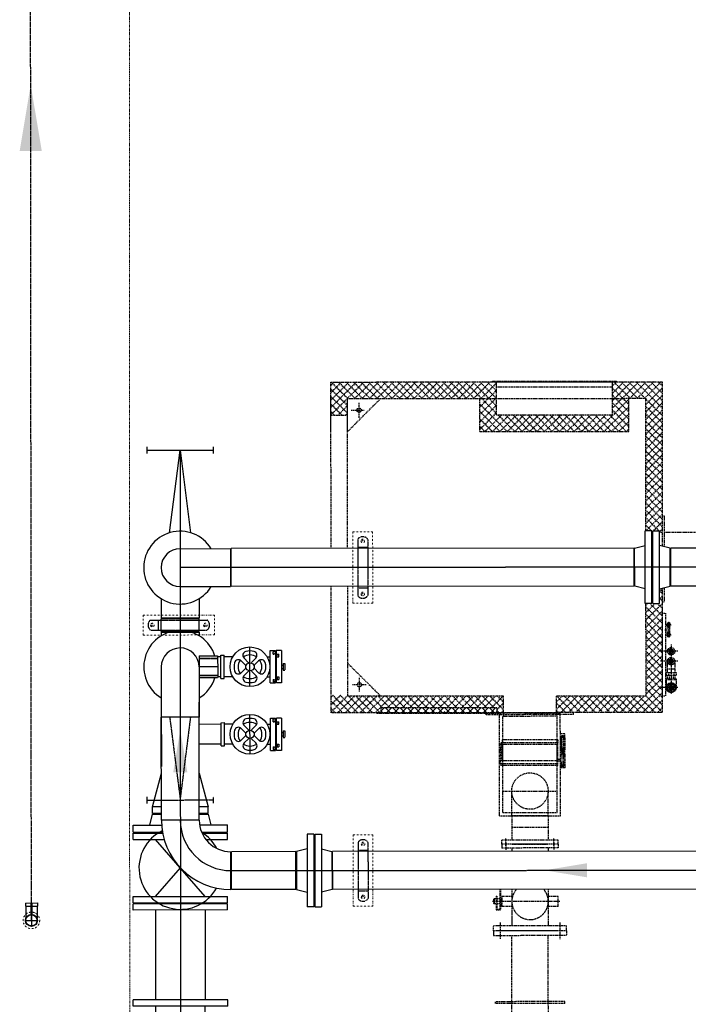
# Model space of a CAD drawing. Header units: metres. Extents: x -270273 to 328371, y -146885 to 591473.
# Tile 28 of 256: x -97453 to -95434, y -26363 to -23387. Entities that reach past the tile are written whole.
import ezdxf

# ---------------------------------------------------------------- set-up
doc = ezdxf.new("R2010")
doc.units = ezdxf.units.M
for name, pattern in [('AM_ISO08W050', [18, 12, -1.5, 3, -1.5]), ('CENTER', [2, 1.25, -0.25, 0.25, -0.25]), ('HIDDEN', [0.375, 0.25, -0.125]), ('HIDDEN2', [4.7625, 3.175, -1.5875]), ('RI-AWZI_SLIBLEIDING', [11, 5, -3, 0, -3]), ('RI-AWZI_TERREINRIOLERING', [19.8, 6, -1.8, 2.4, -1.8, 1.8, -1.8, 2.4, -1.8])]:
    doc.linetypes.add(name, pattern=pattern)
doc.layers.get('0').update_dxf_attribs({"color": 151})
for name, color, linetype in [('0H', 6, 'CENTER'), ('0Hid', 6, 'HIDDEN'), ('0Hu1', 6, 'Continuous'), ('0Symbol', 6, 'Continuous'), ('LBH-COLASIT', 6, 'HIDDEN2')]:
    doc.layers.add(name, color=color, linetype=linetype)
for name, color, linetype, lineweight in [('AM_7', 6, 'AM_ISO08W050', 25), ('B-XX-RI-AWZI_SLIBLEIDING-G', 40, 'RI-AWZI_SLIBLEIDING', 18), ('B-XX-RI-AWZI_TERREINRIOLERING-G', 211, 'RI-AWZI_TERREINRIOLERING', 18)]:
    doc.layers.add(name, color=color, linetype=linetype, lineweight=lineweight)

# ---------------------------------------------------------------- blocks, each defined once
blk = doc.blocks.new('M150600')
for p, q in [((-150, 142.5), (-150, -142.5)), ((-131, 142.5), (-150, 142.5)), ((-131, 142.5), (-131, -142.5)), ((140.5, 142.5), (140.5, -142.5)), ((159.5, 142.5), (140.5, 142.5)), ((159.5, 142.5), (159.5, -142.5)), ((431, 142.5), (431, -142.5)), ((450, 142.5), (431, 142.5)), ((450, 142.5), (450, -142.5)), ((-131, 75), (140.5, 75)), ((431, 75), (159.5, 75)), ((-131, -75), (140.5, -75)), ((431, -75), (159.5, -75)), ((-131, -142.5), (-150, -142.5)), ((159.5, -142.5), (140.5, -142.5)), ((450, -142.5), (431, -142.5))]:
    blk.add_line(p, q)
blk = doc.blocks.new('Vof100')
for p, q in [((-57.15, 0), (57.15, 0)), ((57.15, 0), (65.5, -32)), ((-65.5, -32), (-57.15, 0)), ((-110, -32), (110, -32)), ((-110, -52), (-110, -32)), ((-110, -52), (110, -52)), ((110, -52), (110, -32))]:
    blk.add_line(p, q)
blk = doc.blocks.new('Afsluitdop_DN50')
for p, q in [((-49, -16.5), (-49, 0)), ((-49, 0), (49, 0)), ((-45.6, 0), (-45.6, 9.2)), ((-38, 9.2), (-45.6, 9.2)), ((-38, 5), (-40.5, 5)), ((-40.5, 5), (-40.5, 0)), ((-38, 9.2), (-38, 5)), ((38, 9.2), (45.6, 9.2)), ((38, 9.2), (38, 5)), ((38, 5), (40.5, 5)), ((40.5, 5), (40.5, 0)), ((45.6, 0), (45.6, 9.2)), ((49, -16.5), (49, 0)), ((-49, -16.5), (49, -16.5)), ((-10, -21.5), (10, -21.5)), ((-10, -21.5), (-10, -26.5)), ((-10, -26.5), (10, -26.5)), ((-5, -16.5), (-5, -21.5)), ((5, -16.5), (5, -21.5)), ((10, -21.5), (10, -26.5))]:
    blk.add_line(p, q)
blk = doc.blocks.new('sok-DN50va')
for p, q in [((-32.75, 0), (32.75, 0)), ((-32.75, 0), (-32.75, -56)), ((32.75, 0), (32.75, -56)), ((-32.75, -56), (32.75, -56))]:
    blk.add_line(p, q)
at = {"color": 0, "linetype": 'ByBlock'}
blk.add_line((0, -56), (0, 0), dxfattribs=at)
at = {"color": 0, "linetype": 'HIDDEN'}
for p, q in [((-26, 0), (-26, -56)), ((-25, 0), (-25, -56)), ((25, 0), (25, -56)), ((26, 0), (26, -56))]:
    blk.add_line(p, q, dxfattribs=at)
blk = doc.blocks.new('knie90-DN25la')
at = {"color": 0, "linetype": 'ByBlock'}
for p, q in [((0, -39), (0, 31.8)), ((18.2, 13.6), (-18.2, 13.6))]:
    blk.add_line(p, q, dxfattribs=at)
for p, q in [((-16.9, -29.6), (-16.9, 6.7)), ((16.9, -29.6), (16.9, 6.7)), ((-1.3, -29.6), (-18.2, -29.6)), ((-18.2, -39), (-18.2, -29.6)), ((-1.3, -39), (-1.3, -4.6)), ((1.3, -39), (1.3, -4.6)), ((18.2, -29.6), (1.3, -29.6)), ((18.2, -39), (18.2, -29.6)), ((18.2, -39), (-18.2, -39))]:
    blk.add_line(p, q)
for radius in [18.2, 16.9]:
    blk.add_circle((0, 13.6), radius)
blk = doc.blocks.new('slibverwerkingsgebouw')
at = {"layer": 'LBH-COLASIT'}
h = blk.add_hatch(dxfattribs=at)
h.set_pattern_fill('ANSI37', color=256, scale=5, angle=180.0391, style=0)
h.set_pattern_definition([(225.039065, (-7076.129, 65934.388), (11.232971, -11.217664), []), (315.039065, (-7076.129, 65934.388), (11.217664, 11.232971), [])])
h.paths.add_polyline_path([(1451.8, 1027.5), (1455.3, 1031.1), (1455.3, 1042.5), (1107.6, 1042.3), (1105.3, 1040), (1105.3, 1027.3)])
h = blk.add_hatch(color=256, dxfattribs=at)
h.paths.add_polyline_path([(1647.4, 920.9), (1650.4, 920.9), (1647.4, 923.9)])
h.paths.add_polyline_path([(1647.4, 949), (1650.4, 952), (1647.4, 952)])
h = blk.add_hatch(dxfattribs=at)
h.set_pattern_fill('NET3', color=256, angle=180.0391, style=0)
h.set_pattern_definition([(180.03906, (3249.9612, -399.8163), (0.0021647, -3.1749993), []), (240.03906, (3249.9612, -399.8163), (2.7507124, -1.585625), []), (300.03906, (3249.9612, -399.8163), (2.7485477, 1.5893743), [])])
h.paths.add_polyline_path([(1647.4, 924.4), (1649.9, 924.4), (1649.9, 948.4), (1647.4, 948.4)])
for p, q in [((1020.6, 1574.2), (1020.8, 1359.2)), ((1020.6, 1574.2), (1080.6, 1574.2)), ((1080.6, 1574.2), (1080.8, 1359.2)), ((1020.8, 1359.2), (1080.8, 1359.2)), ((387.5, 1322.5), (602.5, 1322.7)), ((387.5, 1262.5), (387.5, 1322.5)), ((602.5, 1262.7), (602.5, 1322.7)), ((387.5, 1262.5), (602.5, 1262.7)), ((442.1, 1072.3), (442.1, 1061.3)), ((556.4, 1072.4), (556.4, 1061.4)), ((1021.3, 658.2), (1021.4, 443.2)), ((1021.3, 658.2), (1081.3, 658.2)), ((1081.3, 658.2), (1081.4, 443.2)), ((1021.4, 443.2), (1081.4, 443.2))]:
    blk.add_line(p, q)
at = {"color": 0, "linetype": 'ByBlock'}
for p, q in [((1050.6, 1552.2), (1050.6, 1541.2)), ((1045.1, 1546.7), (1056.1, 1546.7)), ((1045.3, 1386.7), (1056.3, 1386.7)), ((1050.8, 1392.2), (1050.8, 1381.2)), ((409.5, 1292.5), (420.5, 1292.5)), ((415, 1287), (415, 1298)), ((569.5, 1292.6), (580.5, 1292.6)), ((575, 1287.1), (575, 1298.1)), ((1045.8, 630.7), (1056.8, 630.7)), ((1051.3, 636.2), (1051.3, 625.2)), ((1045.9, 470.7), (1056.9, 470.7)), ((1051.4, 476.2), (1051.4, 465.2))]:
    blk.add_line(p, q, dxfattribs=at)
for centre, radius in [((1050.6, 1546.7), 5.5), ((1050.8, 1386.7), 5.5), ((415, 1292.5), 5.5), ((575, 1292.6), 5.5), ((1051.3, 630.7), 5.5), ((1051.4, 470.7), 5.5), ((49.7, 400), 25)]:
    blk.add_circle(centre, radius)
at = {"layer": '0H'}
for p, q in [((498.8, 1821.3), (500.1, -149.7)), ((5930, 1470), (499, 1466.3)), ((652.1, 550.4), (5227.6, 553.6))]:
    blk.add_line(p, q, dxfattribs=at)
at = {"layer": '0Hid'}
for p, q in [((1035.6, 1552.4), (1035.8, 1381)), ((1065.6, 1552.4), (1065.8, 1381.1)), ((1035.7, 1528), (1065.7, 1528)), ((1035.7, 1405.4), (1065.7, 1405.4)), ((409.3, 1307.5), (580.6, 1307.6)), ((433.7, 1277.5), (433.7, 1307.5)), ((556.3, 1277.6), (556.3, 1307.6)), ((409.3, 1277.5), (580.7, 1277.6)), ((599.5, 753.9), (599.5, 773.9)), ((399.5, 753.8), (399.5, 773.8)), ((399.5, 763.8), (599.5, 763.9)), ((1036.3, 636.4), (1036.4, 465)), ((1066.3, 636.4), (1066.4, 465.1)), ((1036.3, 612), (1066.3, 612)), ((1036.4, 489.4), (1066.4, 489.4))]:
    blk.add_line(p, q, dxfattribs=at)
blk.add_lwpolyline([(467.6, 1013.5), (499.5, 763.8), (531, 1013.5)], dxfattribs=at)
for centre, start, end in [((1050.6, 1540.7), 37.9027, 142.1754), ((1050.8, 1392.7), 217.9027, 322.1754), ((421, 1292.5), 127.9027, 232.1754), ((569, 1292.6), 307.9027, 52.1754), ((1051.3, 624.7), 37.9027, 142.1754), ((1051.4, 476.7), 217.9027, 322.1754)]:
    blk.add_arc(centre, 19, start, end, dxfattribs=at)
at = {"layer": '0Hu1'}
for p, q in [((398.8, 1831.3), (398.8, 1811.3)), ((398.8, 1821.3), (598.8, 1821.4)), ((598.8, 1831.4), (598.8, 1811.4)), ((499, 1523.5), (651.5, 1523.6)), ((651.5, 1523.6), (651.5, 1409.3)), ((1870, 1524.4), (653.5, 1523.6)), ((653.5, 1409.3), (653.5, 1523.6)), ((1870, 1410.1), (1870, 1524.4)), ((3873, 1525.8), (1981, 1524.5)), ((1981, 1410.2), (1981, 1524.5)), ((499, 1409.2), (651.5, 1409.3)), ((1870, 1410.1), (653.5, 1409.3)), ((3873, 1411.5), (1981, 1410.2)), ((441.9, 1372.3), (442, 1313.8)), ((556.2, 1372.4), (556.3, 1313.9)), ((556.3, 1313.9), (442, 1313.8)), ((556.3, 1311.9), (442, 1311.8)), ((442, 1273.3), (442, 1311.8)), ((556.3, 1273.4), (556.3, 1311.9)), ((442, 1273.3), (556.3, 1273.4)), ((442, 1271.3), (556.3, 1271.4)), ((442, 1271.3), (442, 1260.3)), ((556.3, 1271.4), (556.3, 1260.4)), ((709.9, 1106.5), (709.8, 1226.5)), ((622.3, 1196.6), (612.3, 1196.6)), ((622.4, 1131.3), (622.3, 1201.6)), ((622.3, 1201.6), (632.3, 1201.6)), ((632.4, 1131.3), (632.3, 1201.6)), ((658, 1196.6), (632.3, 1196.6)), ((705, 1179.8), (692, 1192.8)), ((714.7, 1179.8), (727.6, 1192.8)), ((761.7, 1196.7), (771.3, 1196.7)), ((771.4, 1117.5), (771.3, 1215.5)), ((771.3, 1215.5), (787.3, 1215.5)), ((787.3, 1215.5), (787.4, 1117.5)), ((787.3, 1199.5), (792.3, 1199.5)), ((787.3, 1196.7), (797.3, 1196.7)), ((792.3, 1204.5), (797.3, 1204.5)), ((792.3, 1199.5), (792.3, 1204.5)), ((797.3, 1196.7), (797.3, 1204.5)), ((442.1, 1166.3), (442.2, 1013.8)), ((556.4, 1166.4), (556.5, 1013.9)), ((696.6, 1171.3), (683.6, 1184.3)), ((696.6, 1161.7), (683.6, 1148.7)), ((723.1, 1171.3), (736.1, 1184.3)), ((723.2, 1161.7), (736.2, 1148.7)), ((622.4, 1136.3), (612.4, 1136.3)), ((622.4, 1131.3), (632.4, 1131.3)), ((658, 1136.3), (632.4, 1136.3)), ((705.1, 1153.2), (692.1, 1140.2)), ((714.7, 1153.2), (727.7, 1140.2)), ((761.8, 1136.4), (771.4, 1136.4)), ((787.4, 1136.4), (797.4, 1136.4)), ((787.4, 1133.5), (792.4, 1133.5)), ((792.4, 1133.5), (792.4, 1128.5)), ((797.4, 1136.4), (797.4, 1128.5)), ((771.4, 1117.5), (787.4, 1117.5)), ((792.4, 1128.5), (797.4, 1128.5)), ((442.1, 1059.3), (442.3, 865.3)), ((556.6, 865.4), (556.4, 1059.4)), ((556.5, 1013.9), (442.2, 1013.8)), ((442.4, 702.8), (442.2, 1013.8)), ((556.7, 702.9), (556.5, 1013.9)), ((710, 902.5), (710, 1022.5)), ((622.5, 992.6), (556.5, 992.5)), ((622.5, 927.3), (622.5, 997.6)), ((622.5, 997.6), (632.5, 997.6)), ((632.5, 927.3), (632.5, 997.6)), ((658.1, 992.6), (632.5, 992.6)), ((705.2, 975.8), (692.2, 988.8)), ((714.8, 975.8), (727.8, 988.8)), ((761.8, 992.7), (771.5, 992.7)), ((771.5, 913.5), (771.5, 1011.5)), ((771.5, 1011.5), (787.5, 1011.5)), ((787.5, 1011.5), (787.5, 913.5)), ((787.5, 995.5), (792.5, 995.5)), ((787.5, 992.7), (797.5, 992.7)), ((792.5, 1000.5), (797.5, 1000.5)), ((792.5, 995.5), (792.5, 1000.5)), ((797.5, 992.7), (797.5, 1000.5)), ((696.7, 967.3), (683.7, 980.3)), ((696.7, 957.7), (683.7, 944.7)), ((723.3, 967.3), (736.3, 980.3)), ((723.3, 957.7), (736.3, 944.7)), ((622.5, 932.3), (556.5, 932.2)), ((622.5, 927.3), (632.5, 927.3)), ((658.1, 932.3), (632.5, 932.3)), ((705.2, 949.2), (692.2, 936.2)), ((714.8, 949.2), (727.8, 936.2)), ((761.9, 932.4), (771.5, 932.4)), ((787.5, 932.4), (797.5, 932.4)), ((787.5, 929.5), (792.5, 929.5)), ((792.5, 929.5), (792.5, 924.5)), ((792.5, 924.5), (797.5, 924.5)), ((797.5, 932.4), (797.5, 924.5)), ((771.5, 913.5), (787.5, 913.5)), ((415.3, 743.3), (442.3, 845.3)), ((556.6, 845.4), (583.6, 743.4)), ((407.5, 688.3), (415.4, 721.3)), ((442.3, 743.3), (415.3, 743.3)), ((415.4, 723.3), (415.3, 743.3)), ((442.4, 723.3), (415.4, 723.3)), ((415.4, 721.3), (442.4, 721.3)), ((583.6, 743.4), (556.6, 743.4)), ((583.7, 723.4), (556.7, 723.4)), ((556.7, 721.4), (583.7, 721.4)), ((583.7, 723.4), (583.6, 743.4)), ((583.7, 721.4), (591.5, 688.4)), ((357, 688.2), (442.9, 688.3)), ((357, 666.2), (357, 688.2)), ((556.7, 702.9), (442.4, 702.8)), ((557.8, 688.4), (642, 688.4)), ((642, 666.4), (642, 688.4)), ((357, 666.2), (445.6, 666.3)), ((357, 663.2), (446.2, 663.3)), ((357.1, 644.2), (357, 663.2)), ((564, 666.4), (642, 666.4)), ((565.3, 663.4), (642, 663.4)), ((642.1, 644.4), (642, 663.4)), ((357.1, 644.2), (450.7, 644.3)), ((574.7, 472.4), (424.6, 644.3)), ((576.8, 644.4), (642.1, 644.4)), ((652.2, 493.3), (652.1, 607.6)), ((848.6, 607.7), (654.1, 607.6)), ((654.2, 493.3), (654.1, 607.6)), ((848.7, 493.4), (848.6, 607.7)), ((2707.6, 609), (959.6, 607.8)), ((959.7, 493.5), (959.6, 607.8)), ((424.7, 472.3), (499.9, 558.7)), ((848.7, 493.4), (654.2, 493.3)), ((2707.7, 494.7), (959.7, 493.5)), ((357.2, 472.2), (642.2, 472.4)), ((357.2, 453.2), (357.2, 472.2)), ((357.2, 453.2), (642.2, 453.4)), ((642.2, 453.4), (642.2, 472.4))]:
    blk.add_line(p, q, dxfattribs=at)
blk.add_lwpolyline([(467.2, 1571.6), (498.8, 1821.3), (530.7, 1571.7)], dxfattribs=at)
for centre, radius in [((709.9, 1166.5), 60), ((709.9, 1166.5), 12.4), ((710, 962.5), 60), ((710, 962.5), 12.4)]:
    blk.add_circle(centre, radius, dxfattribs=at)
for centre, radius, start, end in [((499, 1466.3), 110, 31.3408, 328.7373), ((499, 1466.3), 57.2, 90.0391, 270.0391), ((499.2, 1166.3), 110, 17.3602, 238.7373), ((499.2, 1166.3), 57.2, 0.0391, 180.0391), ((700.5, 1201.3), 12, 105.0391, 225.0391), ((709.9, 1166.5), 35.8, 55.8026, 124.2756), ((709.9, 1166.5), 48, 75.0391, 105.0391), ((719.1, 1201.3), 12, 315.0391, 75.0391), ((709.9, 1166.5), 48, 165.0391, 195.0391), ((675.1, 1175.8), 12, 45.0391, 165.0391), ((709.9, 1166.5), 35.8, 145.8026, 214.2755), ((694, 1168.7), 3.6, 351.8981, 45.0391), ((694, 1164.2), 3.6, 315.0391, 8.18), ((707.6, 1182.3), 3.6, 225.0391, 278.18), ((725.7, 1168.8), 3.6, 135.0391, 188.18), ((725.7, 1164.2), 3.6, 171.8981, 225.0391), ((744.6, 1175.8), 12, 15.0391, 135.0391), ((709.9, 1166.5), 35.8, 325.8026, 34.2755), ((709.9, 1166.5), 48, 345.0391, 15.0391), ((499.2, 1166.3), 110, 301.3408, 342.7179), ((675.1, 1157.1), 12, 195.0391, 315.0391), ((700.6, 1131.7), 12, 135.0391, 255.0391), ((709.9, 1166.5), 35.8, 235.8026, 304.2756), ((707.6, 1150.6), 3.6, 81.8981, 135.0391), ((719.2, 1131.7), 12, 285.0391, 45.0391), ((744.6, 1157.2), 12, 225.0391, 345.0391), ((709.9, 1166.5), 48, 255.0391, 285.0391), ((675.2, 971.8), 12, 45.0391, 165.0391), ((710, 962.5), 35.8, 145.8026, 214.2755), ((700.7, 997.3), 12, 105.0391, 225.0391), ((710, 962.5), 35.8, 55.8026, 124.2756), ((710, 962.5), 48, 75.0391, 105.0391), ((719.3, 997.3), 12, 315.0391, 75.0391), ((744.8, 971.8), 12, 15.0391, 135.0391), ((710, 962.5), 35.8, 325.8026, 34.2755), ((710, 962.5), 48, 165.0391, 195.0391), ((694.1, 964.7), 3.6, 351.8981, 45.0391), ((694.2, 960.2), 3.6, 315.0391, 8.18), ((707.7, 978.3), 3.6, 225.0391, 278.18), ((725.8, 964.8), 3.6, 135.0391, 188.18), ((725.8, 960.2), 3.6, 171.8981, 225.0391), ((710, 962.5), 48, 345.0391, 15.0391), ((675.2, 953.1), 12, 195.0391, 315.0391), ((700.7, 927.7), 12, 135.0391, 255.0391), ((710, 962.5), 35.8, 235.8026, 304.2756), ((707.7, 946.6), 3.6, 81.8981, 135.0391), ((719.3, 927.7), 12, 285.0391, 45.0391), ((744.8, 953.2), 12, 225.0391, 345.0391), ((710, 962.5), 48, 255.0391, 285.0391), ((652, 702.9), 209.7, 180.0391, 270.0391), ((652, 702.9), 152.5, 180.0391, 270.0391), ((652, 702.9), 95.4, 180.0391, 270.0391), ((499.6, 558.3), 125, 115.9792, 331.013), ((499.6, 558.3), 125, 28.2361, 58.7561)]:
    blk.add_arc(centre, radius, start, end, dxfattribs=at)
at = {"layer": '0Symbol'}
for points in [[(14.8, 2726), (48, 2926), (81.5, 2726)], [(478.1, 847.1), (499.3, 975.1), (520.8, 847.2)], [(1727.7, 529.8), (1599.7, 551.1), (1727.7, 572.5)]]:
    blk.add_solid(points, dxfattribs=at)
at = {"layer": 'AM_7'}
blk.add_line((49.7, 400), (46.3, 5452), dxfattribs=at)
at = {"layer": 'LBH-COLASIT'}
for p, q in [((954.7, 2027.2), (1104.7, 2027.3)), ((1054, 2027.2), (954.7, 1927.9)), ((1031.5, 2027.2), (954.7, 1950.3)), ((1009.1, 2027.2), (954.7, 1972.8)), ((986.6, 2027.2), (954.7, 1995.2)), ((964.2, 2027.2), (954.7, 2017.7)), ((954.8, 1877.2), (954.7, 2027.2)), ((955.6, 2027.2), (1005.6, 1977.2)), ((978, 2027.2), (1028.1, 1977.2)), ((1000.5, 2027.2), (1050.5, 1977.2)), ((1022.9, 2027.2), (1073, 1977.2)), ((1076.4, 2027.2), (1026.4, 1977.2)), ((1045.4, 2027.2), (1095.4, 1977.3)), ((1098.9, 2027.3), (1048.9, 1977.2)), ((1067.8, 2027.2), (1117.9, 1977.3)), ((1121.3, 2027.3), (1071.3, 1977.2)), ((1090.3, 2027.3), (1140.3, 1977.3)), ((1143.8, 2027.3), (1093.8, 1977.3)), ((1104.7, 2027.3), (1504.7, 2027.5)), ((1112.7, 2027.3), (1162.8, 1977.3)), ((1166.2, 2027.3), (1116.2, 1977.3)), ((1135.2, 2027.3), (1185.2, 1977.3)), ((1188.7, 2027.3), (1138.7, 1977.3)), ((1157.6, 2027.3), (1207.7, 1977.3)), ((1211.1, 2027.3), (1161.1, 1977.3)), ((1180.1, 2027.3), (1230.1, 1977.3)), ((1233.6, 2027.3), (1183.6, 1977.3)), ((1202.5, 2027.3), (1252.6, 1977.4)), ((1256, 2027.4), (1206, 1977.3)), ((1225, 2027.3), (1275, 1977.4)), ((1278.5, 2027.4), (1228.5, 1977.3)), ((1247.4, 2027.4), (1297.5, 1977.4)), ((1300.9, 2027.4), (1251, 1977.4)), ((1269.9, 2027.4), (1319.9, 1977.4)), ((1323.4, 2027.4), (1273.4, 1977.4)), ((1292.3, 2027.4), (1342.4, 1977.4)), ((1345.8, 2027.4), (1295.9, 1977.4)), ((1304.7, 2027.4), (1954.7, 2027.8)), ((1314.8, 2027.4), (1364.8, 1977.4)), ((1368.3, 2027.4), (1318.3, 1977.4)), ((1337.3, 2027.4), (1387.3, 1977.5)), ((1390.7, 2027.5), (1340.8, 1977.4)), ((1359.7, 2027.4), (1409.7, 1977.5)), ((1413.2, 2027.5), (1363.2, 1977.4)), ((1382.2, 2027.5), (1432.2, 1977.5)), ((1435.6, 2027.5), (1385.7, 1977.5)), ((1404.6, 2027.5), (1454.6, 1977.5)), ((1454.7, 2024.1), (1408.1, 1977.5)), ((1427.1, 2027.5), (1454.7, 1999.9)), ((1442.2, 2029.5), (1817.2, 2029.7)), ((1442.2, 2027.5), (1442.2, 2029.5)), ((1454.7, 2027.5), (1442.2, 2027.5)), ((1449.5, 2027.5), (1454.7, 2022.3)), ((1454.7, 2027.5), (1804.7, 2027.7)), ((1454.7, 1927.5), (1454.7, 2027.5)), ((1454.7, 2012.5), (1454.7, 2027.5)), ((1839.7, 2027.8), (1804.7, 1992.7)), ((1817.3, 2027.7), (1804.7, 2015.1)), ((1804.7, 1927.7), (1804.7, 2027.7)), ((1804.7, 2027.7), (1817.2, 2027.7)), ((1804.7, 2012.7), (1804.7, 2027.7)), ((1808.7, 2027.7), (1858.7, 1977.8)), ((1862.2, 2027.8), (1812.2, 1977.7)), ((1817.2, 2027.7), (1817.2, 2029.7)), ((1831.2, 2027.8), (1881.2, 1977.8)), ((1884.6, 2027.8), (1834.7, 1977.8)), ((1853.6, 2027.8), (1903.6, 1977.8)), ((1907.1, 2027.8), (1857.1, 1977.8)), ((1876.1, 2027.8), (1954.7, 1949.2)), ((1929.5, 2027.8), (1879.6, 1977.8)), ((1898.5, 2027.8), (1954.7, 1971.7)), ((1952, 2027.8), (1902, 1977.8)), ((1921, 2027.8), (1954.7, 1994.1)), ((1943.4, 2027.8), (1954.7, 2016.6)), ((1954.7, 2027.8), (1955, 1530.7)), ((954.7, 2005.6), (1004.7, 1955.7)), ((1454.7, 2001.6), (1430.6, 1977.5)), ((1454.7, 2012.5), (1804.7, 2012.7)), ((1804.7, 2009.3), (1836.3, 1977.8)), ((1954.7, 2008.1), (1904.7, 1958)), ((954.7, 1983.2), (1004.7, 1933.2)), ((955, 1523.8), (954.7, 1977.2)), ((1005, 1523.8), (1004.7, 1977.2)), ((1004.8, 1877.2), (1004.7, 1977.2)), ((1004.7, 1977.2), (1054.7, 1977.2)), ((1004.8, 1877.2), (1104.7, 1977.3)), ((1039.7, 1918.5), (1039.7, 1965.9)), ((1054.7, 1977.2), (1554.7, 1977.6)), ((1354.7, 1977.4), (1904.7, 1977.8)), ((1453, 1977.5), (1404.7, 1929.2)), ((1430.6, 1977.5), (1404.7, 1951.6)), ((1408.1, 1977.5), (1404.7, 1974.1)), ((1404.8, 1877.5), (1404.7, 1977.5)), ((1409.7, 1977.5), (1454.7, 1932.5)), ((1432.2, 1977.5), (1454.7, 1955)), ((1454.7, 1979.2), (1453, 1977.5)), ((1454.6, 1977.5), (1454.7, 1977.4)), ((1854.7, 1975.4), (1757.2, 1877.7)), ((1804.7, 1986.9), (1813.8, 1977.7)), ((1834.7, 1977.8), (1804.7, 1947.8)), ((1812.2, 1977.7), (1804.7, 1970.2)), ((1804.7, 1964.4), (1854.7, 1914.5)), ((1813.8, 1977.7), (1854.7, 1936.9)), ((1836.3, 1977.8), (1854.7, 1959.4)), ((1854.8, 1877.8), (1854.7, 1977.8)), ((1954.7, 1985.6), (1904.7, 1935.6)), ((1904.7, 1977.8), (1905, 1577.3)), ((1904.7, 1976.8), (1954.7, 1926.8)), ((954.7, 1960.7), (988.3, 1927.2)), ((954.7, 1938.3), (965.9, 1927.2)), ((1004.7, 1955.4), (976.5, 1927.2)), ((1016, 1942.2), (1054.7, 1942.2)), ((1404.7, 1960.1), (1487.4, 1877.5)), ((1454.7, 1956.7), (1404.7, 1906.7)), ((1404.7, 1937.6), (1464.9, 1877.5)), ((1854.7, 1952.9), (1779.6, 1877.7)), ((1804.7, 1942), (1854.8, 1892)), ((1954.7, 1963.2), (1904.7, 1913.1)), ((1904.7, 1954.3), (1954.7, 1904.3)), ((1954.7, 1940.7), (1904.8, 1890.7)), ((954.7, 1927.2), (1004.7, 1927.2)), ((1004.7, 1933), (998.9, 1927.2)), ((1404.7, 1915.2), (1442.5, 1877.5)), ((1454.7, 1934.3), (1404.8, 1884.3)), ((1470.4, 1927.5), (1420.4, 1877.5)), ((1492.8, 1927.5), (1442.9, 1877.5)), ((1454.7, 1927.5), (1804.7, 1927.7)), ((1459.8, 1927.5), (1509.8, 1877.5)), ((1515.3, 1927.5), (1465.3, 1877.5)), ((1482.2, 1927.5), (1532.3, 1877.6)), ((1537.7, 1927.6), (1487.8, 1877.5)), ((1504.7, 1927.5), (1554.7, 1877.6)), ((1560.2, 1927.6), (1510.2, 1877.5)), ((1527.1, 1927.6), (1577.2, 1877.6)), ((1582.6, 1927.6), (1532.7, 1877.6)), ((1549.6, 1927.6), (1599.6, 1877.6)), ((1605.1, 1927.6), (1555.1, 1877.6)), ((1572, 1927.6), (1622.1, 1877.6)), ((1627.5, 1927.6), (1577.6, 1877.6)), ((1594.5, 1927.6), (1644.5, 1877.6)), ((1650, 1927.6), (1600, 1877.6)), ((1616.9, 1927.6), (1667, 1877.6)), ((1672.4, 1927.6), (1622.5, 1877.6)), ((1639.4, 1927.6), (1689.4, 1877.7)), ((1694.9, 1927.7), (1644.9, 1877.6)), ((1661.8, 1927.6), (1711.9, 1877.7)), ((1717.3, 1927.7), (1667.4, 1877.6)), ((1684.3, 1927.7), (1734.3, 1877.7)), ((1739.8, 1927.7), (1689.8, 1877.7)), ((1706.7, 1927.7), (1756.8, 1877.7)), ((1762.3, 1927.7), (1712.3, 1877.7)), ((1729.2, 1927.7), (1779.2, 1877.7)), ((1784.7, 1927.7), (1734.7, 1877.7)), ((1751.6, 1927.7), (1801.7, 1877.7)), ((1774.1, 1927.7), (1824.1, 1877.8)), ((1796.5, 1927.7), (1846.6, 1877.8)), ((1854.7, 1930.4), (1802.1, 1877.7)), ((1854.7, 1908), (1824.5, 1877.8)), ((1904.7, 1931.9), (1954.8, 1881.9)), ((1904.7, 1909.4), (1954.8, 1859.4)), ((1954.7, 1918.3), (1904.8, 1868.2)), ((1404.8, 1892.7), (1420, 1877.5)), ((1404.8, 1877.5), (1854.8, 1877.8)), ((1854.8, 1885.5), (1847, 1877.8)), ((1954.8, 1895.8), (1904.8, 1845.8)), ((1904.8, 1887), (1954.8, 1837)), ((1954.8, 1873.4), (1904.8, 1823.3)), ((1904.8, 1864.5), (1954.8, 1814.5)), ((1954.8, 1850.9), (1904.8, 1800.9)), ((1904.8, 1842.1), (1954.8, 1792.1)), ((1954.8, 1828.5), (1904.8, 1778.4)), ((1904.8, 1819.6), (1954.8, 1769.6)), ((1954.8, 1806), (1904.8, 1756)), ((1904.8, 1797.2), (1954.9, 1747.2)), ((1904.8, 1774.7), (1954.9, 1724.7)), ((1954.8, 1783.6), (1904.9, 1733.5)), ((1954.8, 1761.1), (1904.9, 1711.1)), ((1904.8, 1752.3), (1954.9, 1702.3)), ((1954.9, 1738.7), (1904.9, 1688.6)), ((1904.9, 1729.8), (1954.9, 1679.8)), ((1954.9, 1716.2), (1904.9, 1666.2)), ((1904.9, 1707.4), (1954.9, 1657.4)), ((1954.9, 1693.8), (1904.9, 1643.7)), ((1904.9, 1684.9), (1954.9, 1634.9)), ((1954.9, 1671.3), (1904.9, 1621.3)), ((1904.9, 1662.5), (1954.9, 1612.5)), ((1904.9, 1640), (1955, 1590)), ((1954.9, 1648.9), (1905, 1598.8)), ((1904.9, 1617.6), (1945.2, 1577.3)), ((1954.9, 1626.4), (1905.9, 1577.3)), ((1954.9, 1622.8), (1960.9, 1622.8)), ((1960.9, 1622.8), (1961, 1529.2)), ((1905, 1595.1), (1922.8, 1577.3)), ((1955, 1604), (1928.3, 1577.3)), ((1955, 1581.5), (1946.9, 1573.5)), ((1923.9, 1576.2), (1927.3, 1572.8)), ((1926.9, 1575.9), (1923.9, 1572.8)), ((1946.9, 1575.6), (1949.7, 1572.8)), ((1946.9, 1572.8), (1955, 1572.8)), ((1961, 1572.8), (2145.3, 1573)), ((955.3, 1027.2), (955.1, 1409.5)), ((1005.3, 1077.2), (1005.1, 1409.5)), ((1955.1, 1401.9), (1947, 1393.8)), ((1955.1, 1403.9), (1955.3, 1027.8)), ((1961.1, 1405.5), (1961.1, 1362.8)), ((1924, 1396.6), (1927, 1393.6)), ((1927, 1396.3), (1924, 1393.3)), ((1924.1, 1374.1), (1927.1, 1371.1)), ((1927.1, 1373.8), (1924.1, 1370.8)), ((1947, 1396), (1955.1, 1388)), ((1955.1, 1379.4), (1947.1, 1371.4)), ((1947.1, 1373.6), (1955.1, 1365.5)), ((1933, 1357.3), (1905.1, 1329.4)), ((1910.6, 1357.3), (1905.1, 1351.9)), ((1905.1, 1357.3), (1905.3, 1077.8)), ((1905.1, 1348.1), (1955.2, 1298.2)), ((1955.1, 1357), (1905.2, 1307)), ((1918.4, 1357.3), (1955.1, 1320.6)), ((1940.9, 1357.3), (1955.1, 1343.1)), ((1955.1, 1362.8), (1961.1, 1362.8)), ((1905.1, 1325.7), (1955.2, 1275.7)), ((1955.1, 1334.5), (1905.2, 1284.5)), ((1955.1, 1312.1), (1905.2, 1262.1)), ((1955.1, 1328.2), (1965.1, 1328.2)), ((1955.1, 1328.2), (1955.3, 1078.2)), ((1965.1, 1328.2), (1965.3, 1078.2)), ((1905.2, 1303.2), (1955.2, 1253.3)), ((1955.2, 1289.6), (1905.2, 1239.6)), ((1905.2, 1280.8), (1955.2, 1230.8)), ((1965.2, 1284.2), (1975.2, 1284.2)), ((1966.7, 1293.2), (1982.2, 1293.2)), ((1975.2, 1298.2), (1975.2, 1288.2)), ((1975.2, 1286.7), (1975.2, 1269.7)), ((1976.7, 1299.6), (1976.7, 1298)), ((1976.7, 1288.5), (1976.7, 1268)), ((1955.2, 1267.2), (1905.2, 1217.2)), ((1905.2, 1258.3), (1955.2, 1208.4)), ((1963.2, 1278.2), (1978.7, 1278.2)), ((1965.2, 1272.2), (1975.2, 1272.2)), ((1966.7, 1263.2), (1982.2, 1263.2)), ((1975.2, 1268.2), (1975.2, 1258.2)), ((1976.7, 1258.5), (1976.7, 1256.9)), ((1955.2, 1244.7), (1905.2, 1194.7)), ((1905.2, 1235.9), (1955.2, 1185.9)), ((1955.2, 1222.3), (1905.2, 1172.3)), ((1981.9, 1233.6), (1982, 1084.2)), ((1905.2, 1213.4), (1955.3, 1163.5)), ((1905.2, 1191), (1955.3, 1141)), ((1955.2, 1199.8), (1905.3, 1149.8)), ((2002.3, 1213.3), (1947.7, 1213.2)), ((1005.2, 1177.2), (1105.3, 1077.3)), ((1905.2, 1168.5), (1955.3, 1118.6)), ((1955.2, 1177.4), (1905.3, 1127.4)), ((2002.3, 1183.3), (1949.2, 1183.2)), ((1970.4, 1183.2), (1970.5, 1148.9)), ((1993.4, 1183.3), (1993.5, 1148.9)), ((1040.3, 1091.5), (1040.3, 1133)), ((1955.3, 1154.9), (1905.3, 1104.9)), ((1905.3, 1146.1), (1955.3, 1096.1)), ((1955.3, 1132.5), (1905.3, 1082.5)), ((1967, 1148.8), (1997, 1148.9)), ((1967, 1148.8), (1967, 1140.8)), ((1967, 1140.8), (1997, 1140.9)), ((1993.5, 1158.9), (1970.5, 1158.9)), ((1970.5, 1140.9), (1970.5, 1129.9)), ((1974, 1148.9), (1974, 1140.9)), ((1976, 1140.9), (1976, 1129.9)), ((1988, 1140.9), (1988, 1129.9)), ((1990, 1148.9), (1990, 1140.9)), ((1993.5, 1140.9), (1993.5, 1129.9)), ((1997, 1148.9), (1997, 1140.9)), ((1061, 1112.2), (1019.5, 1112.2)), ((1905.3, 1123.6), (1947.7, 1081.3)), ((1955.3, 1110), (1926.6, 1081.3)), ((2002.4, 1103.3), (1950.9, 1103.2)), ((1967, 1129.8), (1997, 1129.9)), ((1967, 1129.8), (1967, 1103.2)), ((1967, 1127.8), (1997, 1127.9)), ((1997, 1129.9), (1997, 1103.3)), ((983.7, 1080.7), (955.3, 1052.3)), ((961.2, 1080.6), (955.3, 1074.7)), ((1005.3, 1079.9), (955.3, 1029.8)), ((959.8, 1080.6), (1013.3, 1027.2)), ((1025.1, 1077.2), (975.1, 1027.2)), ((982.3, 1080.7), (1035.8, 1027.2)), ((1047.5, 1077.2), (997.6, 1027.2)), ((1004.7, 1080.7), (1005.3, 1080.1)), ((1475.3, 1077.5), (1005.3, 1077.2)), ((1008.2, 1077.2), (1058.2, 1027.2)), ((1070, 1077.2), (1020, 1027.2)), ((1030.7, 1077.2), (1080.7, 1027.2)), ((1092.4, 1077.3), (1042.5, 1027.2)), ((1053.1, 1077.2), (1103.1, 1027.3)), ((1075.6, 1077.2), (1105.3, 1047.5)), ((1098, 1077.3), (1105.3, 1070)), ((1137.3, 1077.3), (1105.3, 1045.2)), ((1114.9, 1077.3), (1105.3, 1067.7)), ((1120.5, 1077.3), (1155.5, 1042.3)), ((1159.8, 1077.3), (1124.8, 1042.3)), ((1142.9, 1077.3), (1177.9, 1042.3)), ((1182.2, 1077.3), (1147.3, 1042.3)), ((1165.4, 1077.3), (1200.4, 1042.3)), ((1204.7, 1077.3), (1169.7, 1042.3)), ((1187.8, 1077.3), (1222.8, 1042.3)), ((1227.1, 1077.3), (1192.2, 1042.3)), ((1210.3, 1077.3), (1245.3, 1042.4)), ((1249.6, 1077.4), (1214.6, 1042.3)), ((1232.7, 1077.3), (1267.7, 1042.4)), ((1272, 1077.4), (1237.1, 1042.4)), ((1255.2, 1077.4), (1290.2, 1042.4)), ((1294.5, 1077.4), (1259.5, 1042.4)), ((1277.6, 1077.4), (1312.6, 1042.4)), ((1316.9, 1077.4), (1282, 1042.4)), ((1300.1, 1077.4), (1335.1, 1042.4)), ((1339.4, 1077.4), (1304.4, 1042.4)), ((1322.5, 1077.4), (1357.5, 1042.4)), ((1361.8, 1077.4), (1326.9, 1042.4)), ((1345, 1077.4), (1380, 1042.4)), ((1384.3, 1077.5), (1349.3, 1042.4)), ((1367.4, 1077.4), (1402.4, 1042.5)), ((1406.7, 1077.5), (1371.8, 1042.4)), ((1389.9, 1077.5), (1424.9, 1042.5)), ((1429.2, 1077.5), (1394.2, 1042.5)), ((1412.3, 1077.5), (1447.3, 1042.5)), ((1451.6, 1077.5), (1416.7, 1042.5)), ((1434.8, 1077.5), (1455.3, 1057)), ((1455.5, 1077.5), (1455.3, 1077.7)), ((1474.1, 1077.5), (1455.3, 1058.7)), ((1457.2, 1077.5), (1475.3, 1059.4)), ((1475.3, 1027.5), (1475.3, 1077.5)), ((1905.3, 1077.8), (1635.3, 1077.6)), ((1676.2, 1077.7), (1635.3, 1036.8)), ((1653.7, 1077.6), (1635.3, 1059.2)), ((1635.3, 1027.6), (1635.3, 1077.6)), ((1636.8, 1077.6), (1686.9, 1027.7)), ((1698.6, 1077.7), (1648.6, 1027.6)), ((1659.3, 1077.6), (1709.3, 1027.7)), ((1721.1, 1077.7), (1671.1, 1027.6)), ((1681.7, 1077.7), (1731.8, 1027.7)), ((1743.5, 1077.7), (1693.5, 1027.7)), ((1704.2, 1077.7), (1754.2, 1027.7)), ((1766, 1077.7), (1716, 1027.7)), ((1726.6, 1077.7), (1776.7, 1027.7)), ((1788.4, 1077.7), (1738.4, 1027.7)), ((1749.1, 1077.7), (1799.1, 1027.7)), ((1810.9, 1077.7), (1760.9, 1027.7)), ((1771.5, 1077.7), (1821.6, 1027.8)), ((1833.3, 1077.8), (1783.3, 1027.7)), ((1794, 1077.7), (1844, 1027.8)), ((1855.8, 1077.8), (1805.8, 1027.7)), ((1816.4, 1077.7), (1866.5, 1027.8)), ((1878.2, 1077.8), (1828.2, 1027.8)), ((1838.9, 1077.8), (1888.9, 1027.8)), ((1900.7, 1077.8), (1850.7, 1027.8)), ((1861.3, 1077.8), (1911.4, 1027.8)), ((1926.6, 1081.3), (1873.1, 1027.8)), ((1883.8, 1077.8), (1933.8, 1027.8)), ((1949, 1081.3), (1895.6, 1027.8)), ((1905.3, 1101.2), (1925.2, 1081.3)), ((1905.3, 1078.7), (1955.3, 1028.8)), ((1925.2, 1081.3), (1955.3, 1051.2)), ((1947.7, 1081.3), (1955.3, 1073.7)), ((1955.3, 1087.6), (1949, 1081.3)), ((1955.3, 1078.2), (1965.3, 1078.2)), ((955.3, 1062.7), (990.9, 1027.2)), ((1105.3, 1067.7), (1064.9, 1027.2)), ((1105.3, 1045.2), (1087.4, 1027.2)), ((1105.3, 1070), (1133, 1042.3)), ((1105.3, 1047.5), (1110.6, 1042.3)), ((1455.3, 1042.5), (1105.3, 1042.3)), ((1107.6, 1042.3), (1105.3, 1040)), ((1105.3, 1042.3), (1105.3, 1027.3)), ((1287.2, 1042.4), (1286.7, 1042)), ((1455.3, 1058.7), (1439.1, 1042.5)), ((1455.3, 1057), (1475.3, 1037)), ((1475.3, 1056.3), (1455.3, 1036.3)), ((1455.3, 1042.5), (1455.3, 1027.5)), ((1635.3, 1056.7), (1664.4, 1027.6)), ((1955.3, 1065.1), (1918, 1027.8)), ((1955.3, 1042.7), (1940.5, 1027.8)), ((955.3, 1040.3), (968.4, 1027.2)), ((1955.3, 1027.8), (955.3, 1027.2)), ((1105.3, 1027.3), (1092.8, 1027.3)), ((1092.8, 1027.3), (1092.8, 1025.3)), ((1467.8, 1025.5), (1092.8, 1025.3)), ((1455.3, 1027.5), (1105.3, 1027.3)), ((1205.3, 1027.9), (1204.8, 1027.3)), ((1298, 1030.8), (1294.6, 1027.4)), ((1423.3, 1021.5), (1423.3, 1027.5)), ((1687.3, 1021.7), (1423.3, 1021.5)), ((1455.3, 1031.1), (1451.8, 1027.5)), ((1455.3, 1034.5), (1462.4, 1027.5)), ((1455.3, 1027.5), (1467.8, 1027.5)), ((1463.3, 1027.5), (1647.3, 1027.6)), ((1463.6, 715.5), (1463.3, 1027.5)), ((1467.8, 1027.5), (1467.8, 1025.5)), ((1475.3, 1033.8), (1469, 1027.5)), ((1473.4, 1017.5), (1637.4, 1017.6)), ((1473.5, 725.5), (1473.4, 1017.5)), ((1475.3, 1027.5), (1475.4, 1017.5)), ((1635.3, 1034.2), (1642, 1027.6)), ((1635.3, 1027.6), (1635.4, 1017.6)), ((1637.5, 725.6), (1637.4, 1017.6)), ((1647.6, 715.6), (1647.3, 1027.6)), ((1687.3, 1021.7), (1687.3, 1027.7)), ((1661.4, 963.4), (1647.4, 963.4)), ((1651.4, 952), (1651.4, 958.2)), ((1651.4, 958.2), (1656.9, 958.2)), ((1651.9, 957.2), (1651.9, 915.7)), ((1651.9, 957.2), (1656.9, 957.2)), ((1656.9, 952), (1656.9, 958.2)), ((1661.4, 952), (1661.4, 963.4)), ((1637.4, 936.3), (1467.4, 936.2)), ((1467.4, 931.3), (1467.4, 936.2)), ((1639.4, 931.5), (1467.4, 931.3)), ((1467.5, 868.1), (1467.4, 931.3)), ((1639.4, 945.3), (1471.4, 945.2)), ((1471.4, 945.2), (1471.4, 936.2)), ((1471.4, 881.9), (1471.4, 936.2)), ((1473.4, 881.9), (1473.4, 931.3)), ((1637.4, 882.1), (1637.4, 931.4)), ((1639.4, 945.3), (1639.4, 936.3)), ((1639.5, 868.2), (1639.4, 936.3)), ((1651.4, 952), (1647.4, 952)), ((1647.4, 949), (1650.4, 952)), ((1651.9, 948.4), (1647.4, 948.4)), ((1651.9, 924.4), (1647.4, 924.4)), ((1647.4, 923.9), (1650.4, 920.9)), ((1649.9, 948.4), (1649.9, 924.4)), ((1656.9, 952), (1656.9, 920.9)), ((1656.9, 952), (1661.4, 952)), ((1661.4, 952), (1661.4, 913.8)), ((1651.4, 920.9), (1647.4, 920.9)), ((1647.4, 913.9), (1661.4, 913.8)), ((1661.4, 909.5), (1647.4, 909.5)), ((1651.4, 900.2), (1647.4, 900.2)), ((1651.4, 914.7), (1651.4, 920.9)), ((1651.4, 914.7), (1651.5, 869.1)), ((1656.9, 914.7), (1651.4, 914.7)), ((1651.4, 906.4), (1656.9, 906.4)), ((1651.4, 900.2), (1651.4, 906.4)), ((1656.9, 915.7), (1651.9, 915.7)), ((1656.9, 914.7), (1656.9, 920.9)), ((1656.9, 920.9), (1661.4, 920.9)), ((1656.9, 914.7), (1657, 869.1)), ((1656.9, 900.2), (1656.9, 906.4)), ((1656.9, 900.2), (1661.4, 900.2)), ((1661.5, 860.5), (1661.4, 920.9)), ((1637.4, 873.1), (1467.4, 872.9)), ((1639.5, 868.2), (1467.5, 868.1)), ((1639.4, 882.1), (1471.4, 881.9)), ((1637.4, 887.2), (1647.4, 887.2)), ((1639.4, 882.4), (1647.4, 882.4)), ((1651.9, 875.5), (1647.4, 875.5)), ((1647.4, 874.9), (1650.4, 871.9)), ((1651.4, 871.9), (1647.4, 871.9)), ((1651.5, 869.1), (1647.5, 869.1)), ((1651.5, 865.7), (1651.4, 871.9)), ((1651.5, 862.9), (1651.5, 869.1)), ((1657, 865.7), (1651.5, 865.7)), ((1657, 866.7), (1652, 866.7)), ((1657, 865.7), (1656.9, 871.9)), ((1656.9, 871.9), (1661.4, 871.9)), ((1657, 862.9), (1657, 869.1)), ((1657, 869.1), (1661.5, 869.1)), ((1661.5, 860.5), (1647.5, 860.5)), ((1657, 862.9), (1651.5, 862.9)), ((1473.5, 790.5), (1637.5, 790.6)), ((1500.6, 715.5), (1500.5, 790.5)), ((1610.6, 715.6), (1610.5, 790.6)), ((1463.6, 715.5), (1647.6, 715.6)), ((1473.5, 725.5), (1637.5, 725.6)), ((1610.6, 715.6), (1500.6, 715.5)), ((1500.6, 715.5), (1500.6, 642.5)), ((1610.6, 715.6), (1610.6, 642.6)), ((1610.6, 680.6), (1500.6, 680.5)), ((1640.6, 642.6), (1470.6, 642.5)), ((1470.6, 630.5), (1470.6, 642.5)), ((1640.6, 630.6), (1470.6, 630.5)), ((1640.6, 630.6), (1470.6, 630.5)), ((1470.6, 630.5), (1470.6, 618.5)), ((1483.1, 625.5), (1483.1, 647.5)), ((1483.1, 635.5), (1483.1, 613.5)), ((1610.6, 630.6), (1500.6, 630.5)), ((1500.6, 630.5), (1610.6, 630.6)), ((1628.1, 625.6), (1628.1, 647.6)), ((1628.1, 635.6), (1628.1, 613.6)), ((1640.6, 630.6), (1640.6, 642.6)), ((1640.6, 630.6), (1640.6, 618.6)), ((1640.6, 618.6), (1470.6, 618.5)), ((1500.6, 618.5), (1500.6, 608.2)), ((1610.6, 618.6), (1610.6, 608.2)), ((1464.7, 493.8), (1464.7, 433.5)), ((1466.7, 493.9), (1466.7, 431.5)), ((1500.7, 493.9), (1500.8, 383.5)), ((1610.7, 493.9), (1610.8, 383.6)), ((1645.7, 457.1), (1441.9, 457)), ((1447.7, 464.5), (1445.7, 462.5)), ((1445.7, 462.5), (1445.7, 451.5)), ((1447.7, 449.5), (1445.7, 451.5)), ((1447.7, 464.5), (1447.7, 449.5)), ((1453.7, 464.5), (1447.7, 464.5)), ((1453.7, 449.5), (1447.7, 449.5)), ((1453.7, 472.8), (1453.7, 431.4)), ((1453.7, 472.8), (1455.7, 472.8)), ((1455.7, 472.8), (1455.7, 433.4)), ((1464.7, 464.5), (1455.7, 464.5)), ((1464.7, 449.5), (1455.7, 449.5)), ((1470.7, 464.5), (1466.7, 464.5)), ((1470.7, 449.5), (1466.7, 449.5)), ((1470.7, 472), (1470.7, 442)), ((1500.7, 472), (1470.7, 472)), ((1640.7, 472.1), (1610.7, 472.1)), ((1640.7, 442.1), (1640.7, 472.1)), ((1453.7, 431.4), (1466.7, 431.5)), ((1455.7, 433.4), (1464.7, 433.5)), ((1500.7, 442), (1470.7, 442)), ((1500.8, 422), (1500.8, 392)), ((1640.7, 442.1), (1610.7, 442.1)), ((1465.8, 393.7), (1465.8, 343.7)), ((1645.8, 392.9), (1645.8, 343.2)), ((1665.8, 383.6), (1445.8, 383.5)), ((1445.8, 368.5), (1445.8, 383.5)), ((1665.8, 368.6), (1445.8, 368.5)), ((1445.8, 368.5), (1445.8, 353.5)), ((1640.8, 368.6), (1470.8, 368.5)), ((1640.8, 368.6), (1470.8, 368.5)), ((1665.8, 368.6), (1665.8, 383.6)), ((1665.8, 368.6), (1665.8, 353.6)), ((1665.8, 353.6), (1445.8, 353.5)), ((1501.1, -149), (1500.8, 353.5)), ((1611.1, -148.9), (1610.8, 353.6)), ((1660.9, 154.1), (1450.9, 154)), ((1450.9, 148), (1450.9, 154)), ((1660.9, 148.1), (1660.9, 154.1)), ((1660.9, 148.1), (1450.9, 148))]:
    blk.add_line(p, q, dxfattribs=at)
for points in [[(1981.9, 1221), (1975.2, 1217.1), (1975.2, 1209.3), (1981.9, 1205.4), (1988.7, 1209.4), (1988.7, 1217.2)], [(1981.9, 1191), (1975.2, 1187.1), (1975.2, 1179.3), (1981.9, 1175.4), (1988.7, 1179.4), (1988.7, 1187.2)], [(1982, 1118.2), (1969, 1110.7), (1969, 1095.7), (1982, 1088.2), (1995, 1095.8), (1995, 1110.8)], [(1982, 1111), (1975.2, 1107.1), (1975.2, 1099.3), (1982, 1095.4), (1988.7, 1099.4), (1988.7, 1107.2)]]:
    blk.add_lwpolyline(points, close=True, dxfattribs=at)
for centre, radius in [((1039.7, 1942.2), 6.5), ((1981.9, 1213.2), 11.2), ((1981.9, 1183.2), 11.2), ((1981.9, 1213.2), 6.4), ((1981.9, 1213.2), 2.8), ((1981.9, 1183.2), 6.4), ((1981.9, 1183.2), 2.8), ((1040.3, 1112.2), 6.5), ((1982, 1103.2), 15), ((1982, 1103.2), 11.2), ((1982, 1103.2), 6.4), ((1982, 1103.2), 2.8), ((1555.5, 790.6), 55)]:
    blk.add_circle(centre, radius, dxfattribs=at)
for centre, radius, start, end in [((1975.2, 1293.2), 6.5, 76.6967, 270.0391), ((1975.2, 1293.2), 5, 72.5815, 287.4967), ((1975.2, 1293.2), 5, 287.4967, 72.5815), ((1975.2, 1263.2), 6.5, 90.0391, 283.3814), ((1975.2, 1263.2), 5, 72.5815, 287.4967), ((1975.2, 1263.2), 5, 287.4967, 72.5815), ((1555.7, 457.1), 55, 137.9837, 42.0944)]:
    blk.add_arc(centre, radius, start, end, dxfattribs=at)
at = {"layer": '0H', "color": 1, "linetype": 'CENTER', "xscale": -1, "rotation": 90.03906185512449}
for name, p in [('sok-DN50va', (556.4, 1166.4)), ('Afsluitdop_DN50', (788.8, 1166.5)), ('Afsluitdop_DN50', (789, 962.5))]:
    blk.add_blockref(name, p, dxfattribs=at)
at = {"layer": '0Hu1'}
for name, p, rotation in [('Vof100', (1872, 1467.3), 90.03906185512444), ('Vof100', (957.6, 550.7), 270.0390618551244), ('M150600', (499.8, 300.3), 270.0390618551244)]:
    blk.add_blockref(name, p, dxfattribs=dict(at, rotation=rotation))
at = {"layer": '0Hu1', "xscale": -1}
for p, rotation in [((1979, 1467.3), 270.0390618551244), ((850.6, 550.6), 90.03906185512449)]:
    blk.add_blockref('Vof100', p, dxfattribs=dict(at, rotation=rotation))
at = {"layer": '0Hu1', "color": 1, "linetype": 'CENTER', "rotation": 180.0390652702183}
blk.add_blockref('knie90-DN25la', (49.7, 413.6), dxfattribs=at)

msp = doc.modelspace()

# ---------------------------------------------------------------- linework, layer by layer
at = {"layer": 'B-XX-RI-AWZI_TERREINRIOLERING-G'}
msp.add_lwpolyline([(-97122.7916, -18295.0723), (-97119.7907, -32178.7283)], dxfattribs=at)

# ---------------------------------------------------------------- block references
at = {"layer": 'B-XX-RI-AWZI_SLIBLEIDING-G', "rotation": 0.01238424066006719}
msp.add_blockref('slibverwerkingsgebouw', (-97467.4767, -26509.683), dxfattribs=at)

doc.saveas('drawing.dxf')
